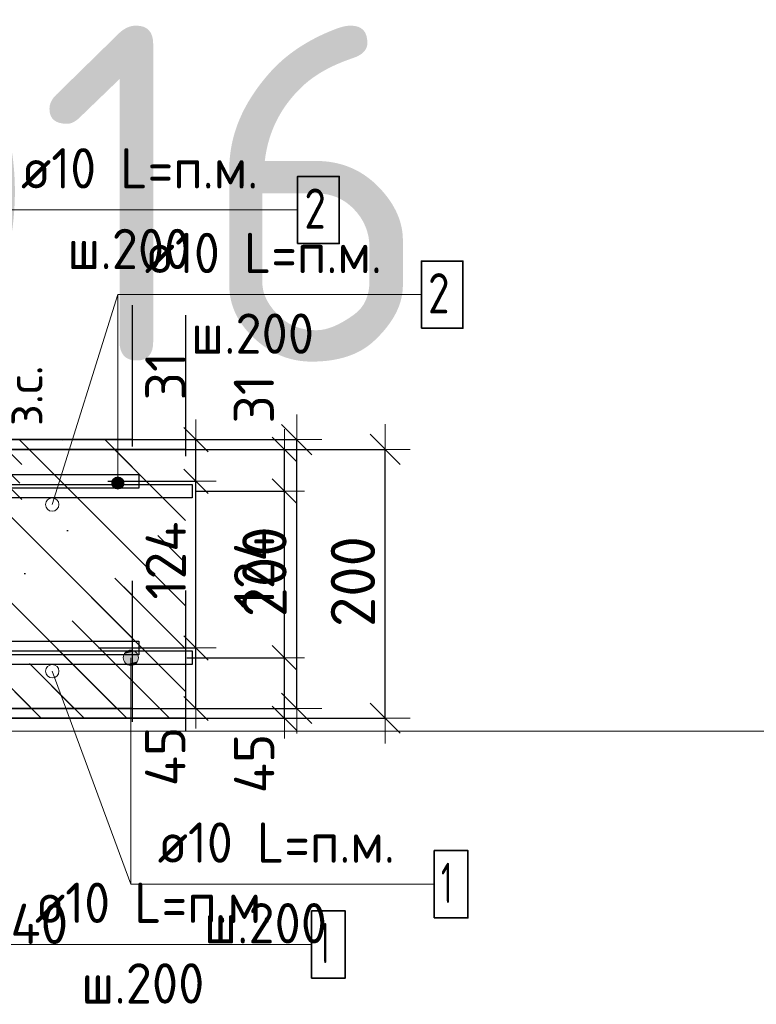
# Model space of a CAD drawing. Header units: metres. Extents: x -38 to 98, y -15 to 21.
# Tile 76 of 147: x 72.538 to 73.087, y 4.268 to 5.001. Entities that reach past the tile are written whole.
import ezdxf

# ---------------------------------------------------------------- set-up
doc = ezdxf.new("R2010")
doc.units = ezdxf.units.M
doc.header["$PDMODE"] = 65
doc.linetypes.add('______4', pattern=[0.135, 0.105, -0.03])
for name, color, linetype, lineweight in [('XR$3$Арм. стержнями верхней зоны', 180, 'Continuous', 35), ('XR$3$Арм. стержнями нижней зоны', 180, 'Continuous', 35), ('XR$3$Арм.стержн. Арматура края', 96, 'Continuous', 35), ('XR$3$Размерная линия (1)', 7, 'Continuous', 13), ('XR$3$Размерная линия_ общее', 7, 'Continuous', 13), ('XR$4$Текст_ примечание', 7, 'Continuous', 13), ('XR$5$Арм. стержнями верхней зоны', 180, 'Continuous', 35), ('XR$5$Арм. стержнями нижней зоны', 180, 'Continuous', 35), ('XR$5$Арм.стержн. Арматура края', 96, 'Continuous', 35), ('XR$5$Размерная линия (1)', 7, 'Continuous', 13), ('XR$5$Размерная линия_ общее', 7, 'Continuous', 13)]:
    doc.layers.add(name, color=color, linetype=linetype, lineweight=lineweight)
doc.styles.add('ISOCPEUR', font='txt')
doc.dimstyles.new('DIMSTYLE_11', dxfattribs={"dimtxt": 0.033, "dimasz": 0.0375, "dimexe": 0, "dimexo": 0, "dimgap": 0.0165, "dimtad": 2, "dimdec": 0, "dimlfac": 1000, "dimrnd": 1, "dimzin": 12, "dimdsep": 46, "dimtxsty": 'ISOCPEUR', "dimblk1": 'ALL_ML_STRICH', "dimblk2": 'ALL_ML_STRICH', "dimsah": 1, "dimcen": 0, "dimclrd": 7, "dimclre": 256, "dimclrt": 7, "dimadec": 0, "dimazin": 0, "dimtfac": 1, "dimtdec": 0, "dimtix": 1, "dimtmove": 2, "dimatfit": 3, "dimfxl": 0, "dimtvp": 1.2, "dimtzin": 0, "dimlwd": 0, "dimlwe": -3, "dimarcsym": 0})
doc.dimstyles.new('DIMSTYLE_12', dxfattribs={"dimtxt": 0.03, "dimasz": 0.03, "dimexe": 0, "dimexo": 0, "dimgap": 0.015, "dimtad": 2, "dimdec": 0, "dimlfac": 1000, "dimrnd": 1, "dimzin": 12, "dimdsep": 46, "dimtxsty": 'ISOCPEUR', "dimblk1": 'ALL_ML_STRICH', "dimblk2": 'ALL_ML_STRICH', "dimsah": 1, "dimcen": 0, "dimclrd": 7, "dimclre": 256, "dimclrt": 7, "dimadec": 0, "dimazin": 0, "dimtfac": 1, "dimtdec": 0, "dimtix": 1, "dimtmove": 2, "dimatfit": 3, "dimfxl": 0, "dimtzin": 0, "dimlwd": 0, "dimlwe": -3, "dimarcsym": 0})
doc.dimstyles.new('DIMSTYLE_14', dxfattribs={"dimtxt": 0.03, "dimasz": 0.03, "dimexe": 0, "dimexo": 0, "dimgap": 0.015, "dimtad": 2, "dimdec": 0, "dimlfac": 1000, "dimrnd": 1, "dimzin": 12, "dimdsep": 46, "dimtxsty": 'ISOCPEUR', "dimblk1": 'ALL_ML_STRICH', "dimblk2": 'ALL_ML_STRICH', "dimsah": 1, "dimcen": 0, "dimclrd": 7, "dimclre": 256, "dimclrt": 7, "dimadec": 0, "dimazin": 0, "dimtfac": 1, "dimtdec": 0, "dimtix": 1, "dimtmove": 2, "dimatfit": 3, "dimfxl": 0, "dimtvp": 1.2, "dimtzin": 0, "dimlwd": 0, "dimlwe": -3, "dimarcsym": 0})
doc.dimstyles.new('DIMSTYLE_8', dxfattribs={"dimtxt": 0.033, "dimasz": 0.0375, "dimexe": 0, "dimexo": 0, "dimgap": 0.0165, "dimtad": 2, "dimdec": 0, "dimlfac": 1000, "dimrnd": 1, "dimzin": 12, "dimdsep": 46, "dimtxsty": 'ISOCPEUR', "dimblk1": 'ALL_ML_STRICH', "dimblk2": 'ALL_ML_STRICH', "dimsah": 1, "dimcen": 0, "dimclrd": 7, "dimclre": 256, "dimclrt": 7, "dimadec": 0, "dimazin": 0, "dimtfac": 1, "dimtdec": 0, "dimtix": 1, "dimtmove": 2, "dimatfit": 3, "dimfxl": 0, "dimtzin": 0, "dimlwd": 0, "dimlwe": -3, "dimarcsym": 0})
pattern_1 = [(135, (0, 0), (-0.031819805, -0.031819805), [0.4, -0.05, 0, -0.05]), (135, (-0.01591, -0.01591), (-0.031819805, -0.031819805), [0.8, -0.1, 0.1, -0.1])]

# ---------------------------------------------------------------- blocks, each defined once
blk = doc.blocks.new('ALL_ML_STRICH')
at = {"color": 0, "linetype": 'ByBlock', "lineweight": -2}
for p, q in [((0, -0.5), (0, 0.5)), ((-0.3, -0.3), (0.3, 0.3)), ((-1, 0), (0.5, 0))]:
    blk.add_line(p, q, dxfattribs=at)
blk = doc.blocks.new('*D79')
at = {"layer": 'DEFPOINTS', "color": 7, "linetype": 'Continuous', "lineweight": 13, "transparency": 33554687}
for p in [(72.63891, 4.68139), (72.63891, 4.48139), (72.81045, 4.48139)]:
    blk.add_point(p, dxfattribs=at)
at = {"layer": 'XR$3$Размерная линия_ общее', "color": 253, "linetype": 'Continuous', "lineweight": -2, "true_color": 0xa0a0a0, "transparency": 33554687}
for p, q in [((72.65891, 4.68139), (72.81045, 4.68139)), ((72.65891, 4.48139), (72.81045, 4.48139))]:
    blk.add_line(p, q, dxfattribs=at)
at = {"layer": 'XR$3$Размерная линия_ общее', "color": 7, "linetype": 'Continuous', "lineweight": -2, "transparency": 33554687}
blk.add_line((72.81045, 4.48139), (72.81045, 4.68139), dxfattribs=at)
at = {"layer": 'XR$3$Размерная линия_ общее', "color": 7, "linetype": 'Continuous', "lineweight": 13, "transparency": 33554687, "xscale": 0.0375, "yscale": 0.0375, "zscale": 0.0375}
for p, rotation in [((72.81045, 4.68139), 90), ((72.81045, 4.48139), 270)]:
    blk.add_blockref('ALL_ML_STRICH', p, dxfattribs=dict(at, rotation=rotation))
at = {"layer": 'XR$3$Размерная линия_ общее', "color": 7, "linetype": 'Continuous', "lineweight": 13, "transparency": 33554687, "insert": (72.78645, 4.58304), "char_height": 0.033, "width": 0.099, "attachment_point": 5, "rotation": 90, "style": 'ISOCPEUR'}
blk.add_mtext('\\A1;{200}', dxfattribs=at)
blk = doc.blocks.new('*D90')
at = {"layer": 'DEFPOINTS', "color": 7, "linetype": 'Continuous', "lineweight": 13, "transparency": 33554687}
for p in [(72.47266, 4.42139), (72.51262, 4.38139), (72.47266, 4.30616)]:
    blk.add_point(p, dxfattribs=at)
at = {"layer": 'XR$3$Размерная линия (1)', "color": 9, "linetype": 'Continuous', "lineweight": -2, "true_color": 0xc7c7c7, "transparency": 33554687}
for p, q in [((72.47266, 4.40139), (72.47266, 4.30616)), ((72.51262, 4.36139), (72.51262, 4.30616))]:
    blk.add_line(p, q, dxfattribs=at)
at = {"layer": 'XR$3$Размерная линия (1)', "color": 7, "linetype": 'Continuous', "lineweight": -2, "transparency": 33554687}
blk.add_line((72.47266, 4.30616), (72.51262, 4.30616), dxfattribs=at)
at = {"layer": 'XR$3$Размерная линия (1)', "color": 7, "linetype": 'Continuous', "lineweight": 13, "transparency": 33554687, "xscale": 0.03, "yscale": 0.03, "zscale": 0.03, "rotation": 180}
blk.add_blockref('ALL_ML_STRICH', (72.47266, 4.30616), dxfattribs=at)
at = {"layer": 'XR$3$Размерная линия (1)', "color": 7, "linetype": 'Continuous', "lineweight": 13, "transparency": 33554687, "xscale": 0.03, "yscale": 0.03, "zscale": 0.03}
blk.add_blockref('ALL_ML_STRICH', (72.51262, 4.30616), dxfattribs=at)
at = {"layer": 'XR$3$Размерная линия (1)', "color": 7, "linetype": 'Continuous', "lineweight": 13, "transparency": 33554687, "insert": (72.55296, 4.32836), "char_height": 0.03, "width": 0.06, "attachment_point": 5, "style": 'ISOCPEUR'}
blk.add_mtext('\\A1;{40}', dxfattribs=at)
blk = doc.blocks.new('*D160')
at = {"layer": 'DEFPOINTS', "color": 7, "linetype": 'Continuous', "lineweight": 13, "transparency": 33554687}
for p in [(72.48879, 4.68139), (72.48879, 4.65539), (72.52877, 4.65539)]:
    blk.add_point(p, dxfattribs=at)
at = {"layer": 'XR$3$Размерная линия_ общее', "color": 253, "linetype": 'Continuous', "lineweight": -2, "true_color": 0xa0a0a0, "transparency": 33554687}
for p, q in [((72.50879, 4.68139), (72.52877, 4.68139)), ((72.50879, 4.65539), (72.52877, 4.65539))]:
    blk.add_line(p, q, dxfattribs=at)
at = {"layer": 'XR$3$Размерная линия_ общее', "color": 7, "linetype": 'Continuous', "lineweight": -2, "transparency": 33554687}
blk.add_line((72.52877, 4.65539), (72.52877, 4.68139), dxfattribs=at)
at = {"layer": 'XR$3$Размерная линия_ общее', "color": 7, "linetype": 'Continuous', "lineweight": 13, "transparency": 33554687, "xscale": 0.0375, "yscale": 0.0375, "zscale": 0.0375}
for p, rotation in [((72.52877, 4.68139), 90), ((72.52877, 4.65539), 270)]:
    blk.add_blockref('ALL_ML_STRICH', p, dxfattribs=dict(at, rotation=rotation))
at = {"layer": 'XR$3$Размерная линия_ общее', "color": 7, "linetype": 'Continuous', "lineweight": 13, "transparency": 33554687, "insert": (72.52831, 4.69875), "char_height": 0.027, "width": 0.00135, "attachment_point": 1, "rotation": 90, "line_spacing_factor": 0.60241, "style": 'ISOCPEUR'}
blk.add_mtext('з.с.', dxfattribs=at)
at = {"layer": 'XR$3$Размерная линия_ общее', "color": 7, "linetype": 'Continuous', "lineweight": 13, "transparency": 33554687, "insert": (72.50477, 4.71912), "char_height": 0.033, "width": 0.066, "attachment_point": 5, "rotation": 90, "style": 'ISOCPEUR'}
blk.add_mtext('\\A1;{26}', dxfattribs=at)
blk = doc.blocks.new('*D210')
at = {"layer": 'DEFPOINTS', "color": 7, "linetype": 'Continuous', "lineweight": 13, "transparency": 33554687}
for p in [(72.64279, 4.52639), (72.65564, 4.48139), (72.73545, 4.48139)]:
    blk.add_point(p, dxfattribs=at)
at = {"layer": 'XR$3$Размерная линия (1)', "color": 9, "linetype": 'Continuous', "lineweight": -2, "true_color": 0xc7c7c7, "transparency": 33554687}
for p, q in [((72.66279, 4.52639), (72.73545, 4.52639)), ((72.67564, 4.48139), (72.73545, 4.48139))]:
    blk.add_line(p, q, dxfattribs=at)
at = {"layer": 'XR$3$Размерная линия (1)', "color": 7, "linetype": 'Continuous', "lineweight": -2, "transparency": 33554687}
blk.add_line((72.73545, 4.48139), (72.73545, 4.52639), dxfattribs=at)
at = {"layer": 'XR$3$Размерная линия (1)', "color": 7, "linetype": 'Continuous', "lineweight": 13, "transparency": 33554687, "xscale": 0.03, "yscale": 0.03, "zscale": 0.03}
for p, rotation in [((72.73545, 4.52639), 90), ((72.73545, 4.48139), 270)]:
    blk.add_blockref('ALL_ML_STRICH', p, dxfattribs=dict(at, rotation=rotation))
at = {"layer": 'XR$3$Размерная линия (1)', "color": 7, "linetype": 'Continuous', "lineweight": 13, "transparency": 33554687, "insert": (72.71295, 4.44764), "char_height": 0.03, "width": 0.06, "attachment_point": 5, "rotation": 90, "style": 'ISOCPEUR'}
blk.add_mtext('\\A1;{45}', dxfattribs=at)
blk = doc.blocks.new('*D211')
at = {"layer": 'DEFPOINTS', "color": 7, "linetype": 'Continuous', "lineweight": 13, "transparency": 33554687}
for p in [(72.64982, 4.65039), (72.64279, 4.52639), (72.73545, 4.52639)]:
    blk.add_point(p, dxfattribs=at)
at = {"layer": 'XR$3$Размерная линия (1)', "color": 9, "linetype": 'Continuous', "lineweight": -2, "true_color": 0xc7c7c7, "transparency": 33554687}
for p, q in [((72.66982, 4.65039), (72.73545, 4.65039)), ((72.66279, 4.52639), (72.73545, 4.52639))]:
    blk.add_line(p, q, dxfattribs=at)
at = {"layer": 'XR$3$Размерная линия (1)', "color": 7, "linetype": 'Continuous', "lineweight": -2, "transparency": 33554687}
blk.add_line((72.73545, 4.52639), (72.73545, 4.65039), dxfattribs=at)
at = {"layer": 'XR$3$Размерная линия (1)', "color": 7, "linetype": 'Continuous', "lineweight": 13, "transparency": 33554687, "xscale": 0.03, "yscale": 0.03, "zscale": 0.03}
for p, rotation in [((72.73545, 4.65039), 90), ((72.73545, 4.52639), 270)]:
    blk.add_blockref('ALL_ML_STRICH', p, dxfattribs=dict(at, rotation=rotation))
at = {"layer": 'XR$3$Размерная линия (1)', "color": 7, "linetype": 'Continuous', "lineweight": 13, "transparency": 33554687, "insert": (72.71295, 4.59139), "char_height": 0.03, "width": 0.09, "attachment_point": 5, "rotation": 90, "style": 'ISOCPEUR'}
blk.add_mtext('\\A1;{124}', dxfattribs=at)
blk = doc.blocks.new('*D212')
at = {"layer": 'DEFPOINTS', "color": 7, "linetype": 'Continuous', "lineweight": 13, "transparency": 33554687}
for p in [(72.63195, 4.68139), (72.64982, 4.65039), (72.73545, 4.65039)]:
    blk.add_point(p, dxfattribs=at)
at = {"layer": 'XR$3$Размерная линия (1)', "color": 9, "linetype": 'Continuous', "lineweight": -2, "true_color": 0xc7c7c7, "transparency": 33554687}
for p, q in [((72.65195, 4.68139), (72.73545, 4.68139)), ((72.66982, 4.65039), (72.73545, 4.65039))]:
    blk.add_line(p, q, dxfattribs=at)
at = {"layer": 'XR$3$Размерная линия (1)', "color": 7, "linetype": 'Continuous', "lineweight": -2, "transparency": 33554687}
blk.add_line((72.73545, 4.65039), (72.73545, 4.68139), dxfattribs=at)
at = {"layer": 'XR$3$Размерная линия (1)', "color": 7, "linetype": 'Continuous', "lineweight": 13, "transparency": 33554687, "xscale": 0.03, "yscale": 0.03, "zscale": 0.03}
for p, rotation in [((72.73545, 4.68139), 90), ((72.73545, 4.65039), 270)]:
    blk.add_blockref('ALL_ML_STRICH', p, dxfattribs=dict(at, rotation=rotation))
at = {"layer": 'XR$3$Размерная линия (1)', "color": 7, "linetype": 'Continuous', "lineweight": 13, "transparency": 33554687, "insert": (72.71272, 4.71868), "char_height": 0.03, "width": 0.06, "attachment_point": 5, "rotation": 90, "style": 'ISOCPEUR'}
blk.add_mtext('\\A1;{31}', dxfattribs=at)
blk = doc.blocks.new('*D812')
at = {"layer": 'DEFPOINTS', "color": 7, "linetype": 'Continuous', "lineweight": 13, "transparency": 33554687}
for p in [(72.57307, 4.68864), (72.57307, 4.48864), (72.74461, 4.48864)]:
    blk.add_point(p, dxfattribs=at)
at = {"layer": 'XR$5$Размерная линия_ общее', "color": 253, "linetype": 'Continuous', "lineweight": -2, "true_color": 0xa0a0a0, "transparency": 33554687}
for p, q in [((72.59307, 4.68864), (72.74461, 4.68864)), ((72.59307, 4.48864), (72.74461, 4.48864))]:
    blk.add_line(p, q, dxfattribs=at)
at = {"layer": 'XR$5$Размерная линия_ общее', "color": 7, "linetype": 'Continuous', "lineweight": -2, "transparency": 33554687}
blk.add_line((72.74461, 4.48864), (72.74461, 4.68864), dxfattribs=at)
at = {"layer": 'XR$5$Размерная линия_ общее', "color": 7, "linetype": 'Continuous', "lineweight": 13, "transparency": 33554687, "xscale": 0.0375, "yscale": 0.0375, "zscale": 0.0375}
for p, rotation in [((72.74461, 4.68864), 90), ((72.74461, 4.48864), 270)]:
    blk.add_blockref('ALL_ML_STRICH', p, dxfattribs=dict(at, rotation=rotation))
at = {"layer": 'XR$5$Размерная линия_ общее', "color": 7, "linetype": 'Continuous', "lineweight": 13, "transparency": 33554687, "insert": (72.72061, 4.59029), "char_height": 0.033, "width": 0.099, "attachment_point": 5, "rotation": 90, "style": 'ISOCPEUR'}
blk.add_mtext('\\A1;{200}', dxfattribs=at)
blk = doc.blocks.new('*D896')
at = {"layer": 'DEFPOINTS', "color": 7, "linetype": 'Continuous', "lineweight": 13, "transparency": 33554687}
for p in [(72.57695, 4.53364), (72.5898, 4.48864), (72.66961, 4.48864)]:
    blk.add_point(p, dxfattribs=at)
at = {"layer": 'XR$5$Размерная линия (1)', "color": 9, "linetype": 'Continuous', "lineweight": -2, "true_color": 0xc7c7c7, "transparency": 33554687}
for p, q in [((72.59695, 4.53364), (72.66961, 4.53364)), ((72.6098, 4.48864), (72.66961, 4.48864))]:
    blk.add_line(p, q, dxfattribs=at)
at = {"layer": 'XR$5$Размерная линия (1)', "color": 7, "linetype": 'Continuous', "lineweight": -2, "transparency": 33554687}
blk.add_line((72.66961, 4.48864), (72.66961, 4.53364), dxfattribs=at)
at = {"layer": 'XR$5$Размерная линия (1)', "color": 7, "linetype": 'Continuous', "lineweight": 13, "transparency": 33554687, "xscale": 0.03, "yscale": 0.03, "zscale": 0.03}
for p, rotation in [((72.66961, 4.53364), 90), ((72.66961, 4.48864), 270)]:
    blk.add_blockref('ALL_ML_STRICH', p, dxfattribs=dict(at, rotation=rotation))
at = {"layer": 'XR$5$Размерная линия (1)', "color": 7, "linetype": 'Continuous', "lineweight": 13, "transparency": 33554687, "insert": (72.64675, 4.4529), "char_height": 0.03, "width": 0.06, "attachment_point": 5, "rotation": 90, "style": 'ISOCPEUR'}
blk.add_mtext('\\A1;{45}', dxfattribs=at)
blk = doc.blocks.new('*D897')
at = {"layer": 'DEFPOINTS', "color": 7, "linetype": 'Continuous', "lineweight": 13, "transparency": 33554687}
for p in [(72.58398, 4.65764), (72.57695, 4.53364), (72.66961, 4.53364)]:
    blk.add_point(p, dxfattribs=at)
at = {"layer": 'XR$5$Размерная линия (1)', "color": 9, "linetype": 'Continuous', "lineweight": -2, "true_color": 0xc7c7c7, "transparency": 33554687}
for p, q in [((72.60398, 4.65764), (72.66961, 4.65764)), ((72.59695, 4.53364), (72.66961, 4.53364))]:
    blk.add_line(p, q, dxfattribs=at)
at = {"layer": 'XR$5$Размерная линия (1)', "color": 7, "linetype": 'Continuous', "lineweight": -2, "transparency": 33554687}
blk.add_line((72.66961, 4.53364), (72.66961, 4.65764), dxfattribs=at)
at = {"layer": 'XR$5$Размерная линия (1)', "color": 7, "linetype": 'Continuous', "lineweight": 13, "transparency": 33554687, "xscale": 0.03, "yscale": 0.03, "zscale": 0.03}
for p, rotation in [((72.66961, 4.65764), 90), ((72.66961, 4.53364), 270)]:
    blk.add_blockref('ALL_ML_STRICH', p, dxfattribs=dict(at, rotation=rotation))
at = {"layer": 'XR$5$Размерная линия (1)', "color": 7, "linetype": 'Continuous', "lineweight": 13, "transparency": 33554687, "insert": (72.64711, 4.59864), "char_height": 0.03, "width": 0.09, "attachment_point": 5, "rotation": 90, "style": 'ISOCPEUR'}
blk.add_mtext('\\A1;{124}', dxfattribs=at)
blk = doc.blocks.new('*D898')
at = {"layer": 'DEFPOINTS', "color": 7, "linetype": 'Continuous', "lineweight": 13, "transparency": 33554687}
for p in [(72.56611, 4.68864), (72.58398, 4.65764), (72.66961, 4.65764)]:
    blk.add_point(p, dxfattribs=at)
at = {"layer": 'XR$5$Размерная линия (1)', "color": 9, "linetype": 'Continuous', "lineweight": -2, "true_color": 0xc7c7c7, "transparency": 33554687}
for p, q in [((72.58611, 4.68864), (72.66961, 4.68864)), ((72.60398, 4.65764), (72.66961, 4.65764))]:
    blk.add_line(p, q, dxfattribs=at)
at = {"layer": 'XR$5$Размерная линия (1)', "color": 7, "linetype": 'Continuous', "lineweight": -2, "transparency": 33554687}
blk.add_line((72.66961, 4.65764), (72.66961, 4.68864), dxfattribs=at)
at = {"layer": 'XR$5$Размерная линия (1)', "color": 7, "linetype": 'Continuous', "lineweight": 13, "transparency": 33554687, "xscale": 0.03, "yscale": 0.03, "zscale": 0.03}
for p, rotation in [((72.66961, 4.68864), 90), ((72.66961, 4.65764), 270)]:
    blk.add_blockref('ALL_ML_STRICH', p, dxfattribs=dict(at, rotation=rotation))
at = {"layer": 'XR$5$Размерная линия (1)', "color": 7, "linetype": 'Continuous', "lineweight": 13, "transparency": 33554687, "insert": (72.64687, 4.73593), "char_height": 0.03, "width": 0.06, "attachment_point": 5, "rotation": 90, "style": 'ISOCPEUR'}
blk.add_mtext('\\A1;{31}', dxfattribs=at)

msp = doc.modelspace()

# ---------------------------------------------------------------- hatches: boundary and pattern name
at = {"linetype": 'Continuous', "lineweight": 13, "transparency": 33554687}
h = msp.add_hatch(dxfattribs=at)
h.set_pattern_fill('__________540', scale=0.015, style=0, pattern_type=2)
h.set_pattern_definition(pattern_1)
h.paths.add_polyline_path([(72.15831, 4.68864), (72.15831, 4.48864), (72.62198, 4.48864), (72.62198, 4.68864)], flags=0)
at = {"linetype": 'Continuous', "lineweight": 25, "transparency": 33554687}
h = msp.add_hatch(dxfattribs=at)
h.set_pattern_fill('__________540', scale=0.015, style=0, pattern_type=2)
h.set_pattern_definition(pattern_1)
h.paths.add_polyline_path([(72.51262, 4.68139), (72.51262, 4.48139), (72.66181, 4.48139), (72.66181, 4.68139)], flags=0)
at = {"layer": 'XR$3$Арм. стержнями верхней зоны', "linetype": 'Continuous', "lineweight": 13, "transparency": 33554687}
for points in [[(72.61368, 4.66026), (72.60918, 4.66026), (72.60756, 4.65864)], [(72.61368, 4.66026), (72.60756, 4.65864), (72.6153, 4.65864)], [(72.60918, 4.66026), (72.61368, 4.66026), (72.61143, 4.66089)], [(72.6153, 4.65864), (72.60756, 4.65864), (72.60693, 4.65639)], [(72.6153, 4.65864), (72.60693, 4.65639), (72.61593, 4.65639)], [(72.61593, 4.65639), (72.60693, 4.65639), (72.60756, 4.65414)], [(72.61593, 4.65639), (72.60756, 4.65414), (72.6153, 4.65414)], [(72.6153, 4.65414), (72.60756, 4.65414), (72.60918, 4.65252)], [(72.6153, 4.65414), (72.60918, 4.65252), (72.61368, 4.65252)], [(72.61368, 4.65252), (72.60918, 4.65252), (72.61143, 4.65189)]]:
    msp.add_hatch(color=7, dxfattribs=at).paths.add_polyline_path(points)
at = {"layer": 'XR$3$Арм. стержнями нижней зоны', "linetype": 'Continuous', "lineweight": 13, "transparency": 33554687}
for points in [[(72.61547, 4.52639), (72.62672, 4.52639), (72.62593, 4.52921)], [(72.61547, 4.52639), (72.62593, 4.52921), (72.61626, 4.52921)], [(72.61626, 4.52921), (72.62593, 4.52921), (72.62391, 4.53123)], [(72.61626, 4.52921), (72.62391, 4.53123), (72.61828, 4.53123)], [(72.61828, 4.53123), (72.62391, 4.53123), (72.62109, 4.53202)], [(72.61626, 4.52358), (72.62672, 4.52639), (72.61547, 4.52639)], [(72.61626, 4.52358), (72.62593, 4.52358), (72.62672, 4.52639)], [(72.61828, 4.52156), (72.62593, 4.52358), (72.61626, 4.52358)], [(72.61828, 4.52156), (72.62391, 4.52156), (72.62593, 4.52358)], [(72.62391, 4.52156), (72.61828, 4.52156), (72.62109, 4.52077)]]:
    msp.add_hatch(color=7, dxfattribs=at).paths.add_polyline_path(points)

# ---------------------------------------------------------------- linework, layer by layer
at = {"color": 7, "linetype": 'Continuous', "lineweight": 13, "transparency": 33554687}
for p, q in [((72.56259, 4.64034), (72.61143, 4.79656)), ((72.56262, 4.51634), (72.62109, 4.35782))]:
    msp.add_line(p, q, dxfattribs=at)
at = {"color": 7, "linetype": '______4', "lineweight": 25, "transparency": 33554687}
for p, q in [((72.62198, 4.78864), (72.62198, 4.38864)), ((72.66181, 4.78139), (72.66181, 4.38139))]:
    msp.add_line(p, q, dxfattribs=at)
at = {"color": 7, "linetype": 'Continuous', "lineweight": 35, "transparency": 33554687}
for p, q in [((72.62198, 4.68864), (72.15831, 4.68864)), ((72.66181, 4.68139), (72.51262, 4.68139)), ((72.4083, 4.48864), (72.62198, 4.48864)), ((72.51262, 4.48139), (72.66181, 4.48139))]:
    msp.add_line(p, q, dxfattribs=at)
at = {"color": 7, "linetype": 'Continuous', "lineweight": 13, "transparency": 33554687}
for centre in [(72.56259, 4.64034), (72.56262, 4.51634)]:
    msp.add_circle(centre, 0.005, dxfattribs=at)
at = {"layer": 'XR$3$Арм. стержнями верхней зоны', "color": 7, "linetype": 'Continuous', "lineweight": 13, "transparency": 33554687}
for p, q in [((72.61143, 4.79656), (72.83743, 4.79656)), ((72.61143, 4.79656), (72.61143, 4.65639)), ((72.61143, 4.66089), (72.61143, 4.66089)), ((72.60693, 4.65639), (72.60693, 4.65639)), ((72.61593, 4.65639), (72.61593, 4.65639)), ((72.61143, 4.65189), (72.61143, 4.65189))]:
    msp.add_line(p, q, dxfattribs=at)
at = {"layer": 'XR$3$Арм. стержнями верхней зоны', "color": 7, "linetype": 'Continuous', "lineweight": 35, "transparency": 33554687}
msp.add_lwpolyline([(72.83743, 4.77156), (72.86843, 4.77156), (72.86843, 4.82156), (72.83743, 4.82156), (72.83743, 4.77156)], dxfattribs=at)
at = {"layer": 'XR$3$Арм. стержнями верхней зоны', "color": 4, "linetype": 'Continuous', "lineweight": 25, "transparency": 33554687}
msp.add_lwpolyline([(72.28762, 4.65539), (72.66681, 4.65539), (72.66681, 4.64539), (72.28762, 4.64539), (72.28762, 4.65539)], dxfattribs=at)
at = {"layer": 'XR$3$Арм. стержнями верхней зоны', "color": 7, "linetype": 'Continuous', "lineweight": 13, "transparency": 33554687}
msp.add_circle((72.61143, 4.65639), 0.0045, dxfattribs=at)
at = {"layer": 'XR$3$Арм. стержнями нижней зоны', "color": 7, "linetype": 'Continuous', "lineweight": 13, "transparency": 33554687}
for p, q in [((72.62109, 4.53202), (72.62109, 4.53202)), ((72.61547, 4.52639), (72.61547, 4.52639)), ((72.62109, 4.35782), (72.62109, 4.52639)), ((72.62109, 4.52077), (72.62109, 4.52077)), ((72.62672, 4.52639), (72.62672, 4.52639)), ((72.62109, 4.35782), (72.84709, 4.35782))]:
    msp.add_line(p, q, dxfattribs=at)
at = {"layer": 'XR$3$Арм. стержнями нижней зоны', "color": 4, "linetype": 'Continuous', "lineweight": 25, "transparency": 33554687}
msp.add_lwpolyline([(72.28762, 4.53139), (72.66681, 4.53139), (72.66681, 4.52139), (72.28762, 4.52139), (72.28762, 4.53139)], dxfattribs=at)
at = {"layer": 'XR$3$Арм. стержнями нижней зоны', "color": 7, "linetype": 'Continuous', "lineweight": 35, "transparency": 33554687}
msp.add_lwpolyline([(72.84709, 4.33282), (72.87209, 4.33282), (72.87209, 4.38282), (72.84709, 4.38282), (72.84709, 4.33282)], dxfattribs=at)
at = {"layer": 'XR$3$Арм. стержнями нижней зоны', "color": 7, "linetype": 'Continuous', "lineweight": 13, "transparency": 33554687}
msp.add_circle((72.62109, 4.52639), 0.00563, dxfattribs=at)
at = {"layer": 'XR$3$Арм.стержн. Арматура края', "color": 4, "linetype": 'Continuous', "lineweight": 25, "transparency": 33554687}
for points in [[(72.32091, 4.65539), (72.66681, 4.65539), (72.66681, 4.64539)], [(72.66681, 4.64539), (72.32161, 4.64539)], [(72.32161, 4.53139), (72.66681, 4.53139), (72.66681, 4.52139), (72.32091, 4.52139)]]:
    msp.add_lwpolyline(points, dxfattribs=at)
at = {"layer": 'XR$4$Текст_ примечание', "color": 7, "linetype": 'Continuous', "lineweight": 13, "transparency": 33554687}
msp.add_line((86.41979, 4.47171), (67.91979, 4.47171), dxfattribs=at)
at = {"layer": 'XR$5$Арм. стержнями верхней зоны', "color": 7, "linetype": 'Continuous', "lineweight": 13, "transparency": 33554687}
msp.add_line((72.51933, 4.85955), (72.74533, 4.85955), dxfattribs=at)
at = {"layer": 'XR$5$Арм. стержнями верхней зоны', "color": 7, "linetype": 'Continuous', "lineweight": 35, "transparency": 33554687}
msp.add_lwpolyline([(72.74533, 4.83455), (72.77633, 4.83455), (72.77633, 4.88455), (72.74533, 4.88455), (72.74533, 4.83455)], dxfattribs=at)
at = {"layer": 'XR$5$Арм. стержнями верхней зоны', "color": 4, "linetype": 'Continuous', "lineweight": 25, "transparency": 33554687}
msp.add_lwpolyline([(72.1833, 4.66264), (72.62698, 4.66264), (72.62698, 4.65264), (72.1833, 4.65264), (72.1833, 4.66264)], dxfattribs=at)
at = {"layer": 'XR$5$Арм. стержнями нижней зоны', "color": 7, "linetype": 'Continuous', "lineweight": 13, "transparency": 33554687}
msp.add_line((72.52973, 4.31301), (72.75573, 4.31301), dxfattribs=at)
at = {"layer": 'XR$5$Арм. стержнями нижней зоны', "color": 4, "linetype": 'Continuous', "lineweight": 25, "transparency": 33554687}
msp.add_lwpolyline([(72.1833, 4.53864), (72.62698, 4.53864), (72.62698, 4.52864), (72.1833, 4.52864), (72.1833, 4.53864)], dxfattribs=at)
at = {"layer": 'XR$5$Арм. стержнями нижней зоны', "color": 7, "linetype": 'Continuous', "lineweight": 35, "transparency": 33554687}
msp.add_lwpolyline([(72.75573, 4.28801), (72.78073, 4.28801), (72.78073, 4.33801), (72.75573, 4.33801), (72.75573, 4.28801)], dxfattribs=at)
at = {"layer": 'XR$5$Арм.стержн. Арматура края', "color": 4, "linetype": 'Continuous', "lineweight": 25, "transparency": 33554687}
for points in [[(72.21187, 4.66264), (72.62698, 4.66264), (72.62698, 4.65264), (72.21256, 4.65264)], [(72.21256, 4.53864), (72.62698, 4.53864), (72.62698, 4.52864)], [(72.62698, 4.52864), (72.21187, 4.52864)]]:
    msp.add_lwpolyline(points, dxfattribs=at)

# ---------------------------------------------------------------- texts
at = {"layer": 'XR$3$Арм. стержнями верхней зоны', "color": 7, "linetype": 'Continuous', "lineweight": 25, "transparency": 33554687, "char_height": 0.03, "attachment_point": 7, "style": 'ISOCPEUR'}
for s, insert, width in [('\\W0.94;ø10 L=п.м.', (72.63143, 4.81256), 0.1999831), ('\\W0.78;2', (72.84243, 4.78256), 0.0326407), ('\\W0.95;ш.200 ', (72.66593, 4.75256), 0.1311996)]:
    msp.add_mtext(s, dxfattribs=dict(at, insert=insert, width=width))
at = {"layer": 'XR$3$Арм. стержнями нижней зоны', "color": 7, "linetype": 'Continuous', "lineweight": 25, "transparency": 33554687, "char_height": 0.03, "attachment_point": 7, "style": 'ISOCPEUR'}
for s, insert, width in [('\\W0.94;ø10 L=п.м.', (72.64109, 4.37382), 0.1999831), ('\\W0.56;1', (72.85209, 4.34382), 0.0233333), ('\\W0.95;ш.200 ', (72.67559, 4.31382), 0.1311996)]:
    msp.add_mtext(s, dxfattribs=dict(at, insert=insert, width=width))
at = {"layer": 'XR$4$Текст_ примечание', "color": 7, "linetype": 'Continuous', "lineweight": 35, "transparency": 33554687, "insert": (70.35063, 4.74671), "char_height": 0.25, "width": 2.7437149, "attachment_point": 7, "style": 'ISOCPEUR'}
msp.add_mtext('\\W0.96;ГОСТ 34028-2016', dxfattribs=at)
at = {"layer": 'XR$5$Арм. стержнями верхней зоны', "color": 7, "linetype": 'Continuous', "lineweight": 25, "transparency": 33554687, "char_height": 0.03, "attachment_point": 7, "style": 'ISOCPEUR'}
for s, insert, width in [('\\W0.94;ø10 L=п.м.', (72.53933, 4.87555), 0.1999831), ('\\W0.78;2', (72.75033, 4.84555), 0.0326407), ('\\W0.95;ш.200 ', (72.57383, 4.81555), 0.1311997)]:
    msp.add_mtext(s, dxfattribs=dict(at, insert=insert, width=width))
at = {"layer": 'XR$5$Арм. стержнями нижней зоны', "color": 7, "linetype": 'Continuous', "lineweight": 25, "transparency": 33554687, "char_height": 0.03, "attachment_point": 7, "style": 'ISOCPEUR'}
for s, insert, width in [('\\W0.94;ø10 L=п.м.', (72.54973, 4.32901), 0.1999831), ('\\W0.56;1', (72.76073, 4.29901), 0.0233333), ('\\W0.95;ш.200 ', (72.58423, 4.26901), 0.1311996)]:
    msp.add_mtext(s, dxfattribs=dict(at, insert=insert, width=width))

# ---------------------------------------------------------------- dimensions: what is measured, and where the dimension line sits
at = {"layer": 'XR$3$Размерная линия (1)', "color": 7, "linetype": 'Continuous', "lineweight": 13, "transparency": 33554687}
for base, p1, p2, dimstyle, picture, middle in [((72.73545, 4.68139), (72.66982, 4.65039), (72.65195, 4.68139), 'DIMSTYLE_14', '*D212', (72.71272, 4.71868)), ((72.73545, 4.65039), (72.66279, 4.52639), (72.66982, 4.65039), 'DIMSTYLE_12', '*D211', (72.71295, 4.59139)), ((72.73545, 4.52639), (72.67564, 4.48139), (72.66279, 4.52639), 'DIMSTYLE_14', '*D210', (72.71295, 4.44764))]:
    dim = msp.add_linear_dim(base=base, p1=p1, p2=p2, angle=90, dimstyle=dimstyle, override={"dimpost": '<>', "dimclrd": 7, "dimclre": 9, "dimclrt": 7, "dimlwd": 0, "dimlwe": 65533}, dxfattribs=at)
    dim.commit()
    dim.dimension.update_dxf_attribs({"geometry": picture, "text_midpoint": middle, "dimtype": 160})
dim = msp.add_linear_dim(base=(72.51262, 4.30616), p1=(72.47266, 4.40139), p2=(72.51262, 4.36139), dimstyle='DIMSTYLE_14', override={"dimpost": '<>', "dimclrd": 7, "dimclre": 9, "dimclrt": 7, "dimlwd": 0, "dimlwe": 65533}, dxfattribs=at)
dim.commit()
dim.dimension.update_dxf_attribs({"geometry": '*D90', "text_midpoint": (72.55296, 4.32836), "dimtype": 160})
at = {"layer": 'XR$3$Размерная линия_ общее', "color": 7, "linetype": 'Continuous', "lineweight": 13, "transparency": 33554687}
dim = msp.add_linear_dim(base=(72.52877, 4.68139), p1=(72.50879, 4.65539), p2=(72.50879, 4.68139), angle=90, text='<>\\Xз.с.', dimstyle='DIMSTYLE_11', override={"dimpost": '<>', "dimclrd": 7, "dimclre": 253, "dimclrt": 7, "dimlwd": 0, "dimlwe": 65533}, dxfattribs=at)
dim.commit()
dim.dimension.update_dxf_attribs({"geometry": '*D160', "text_midpoint": (72.50477, 4.71912), "dimtype": 160})
dim = msp.add_linear_dim(base=(72.81045, 4.68139), p1=(72.65891, 4.48139), p2=(72.65891, 4.68139), angle=90, dimstyle='DIMSTYLE_8', override={"dimpost": '<>', "dimclrd": 7, "dimclre": 253, "dimclrt": 7, "dimlwd": 0, "dimlwe": 65533}, dxfattribs=at)
dim.commit()
dim.dimension.update_dxf_attribs({"geometry": '*D79', "text_midpoint": (72.78645, 4.58304), "dimtype": 160})
at = {"layer": 'XR$5$Размерная линия (1)', "color": 7, "linetype": 'Continuous', "lineweight": 13, "transparency": 33554687}
for base, p1, p2, dimstyle, picture, middle in [((72.66961, 4.68864), (72.60398, 4.65764), (72.58611, 4.68864), 'DIMSTYLE_14', '*D898', (72.64687, 4.73593)), ((72.66961, 4.65764), (72.59695, 4.53364), (72.60398, 4.65764), 'DIMSTYLE_12', '*D897', (72.64711, 4.59864)), ((72.66961, 4.53364), (72.6098, 4.48864), (72.59695, 4.53364), 'DIMSTYLE_14', '*D896', (72.64675, 4.4529))]:
    dim = msp.add_linear_dim(base=base, p1=p1, p2=p2, angle=90, dimstyle=dimstyle, override={"dimpost": '<>', "dimclrd": 7, "dimclre": 9, "dimclrt": 7, "dimlwd": 0, "dimlwe": 65533}, dxfattribs=at)
    dim.commit()
    dim.dimension.update_dxf_attribs({"geometry": picture, "text_midpoint": middle, "dimtype": 160})
at = {"layer": 'XR$5$Размерная линия_ общее', "color": 7, "linetype": 'Continuous', "lineweight": 13, "transparency": 33554687}
dim = msp.add_linear_dim(base=(72.74461, 4.68864), p1=(72.59307, 4.48864), p2=(72.59307, 4.68864), angle=90, dimstyle='DIMSTYLE_8', override={"dimpost": '<>', "dimclrd": 7, "dimclre": 253, "dimclrt": 7, "dimlwd": 0, "dimlwe": 65533}, dxfattribs=at)
dim.commit()
dim.dimension.update_dxf_attribs({"geometry": '*D812', "text_midpoint": (72.72061, 4.59029), "dimtype": 160})

doc.saveas('drawing.dxf')
